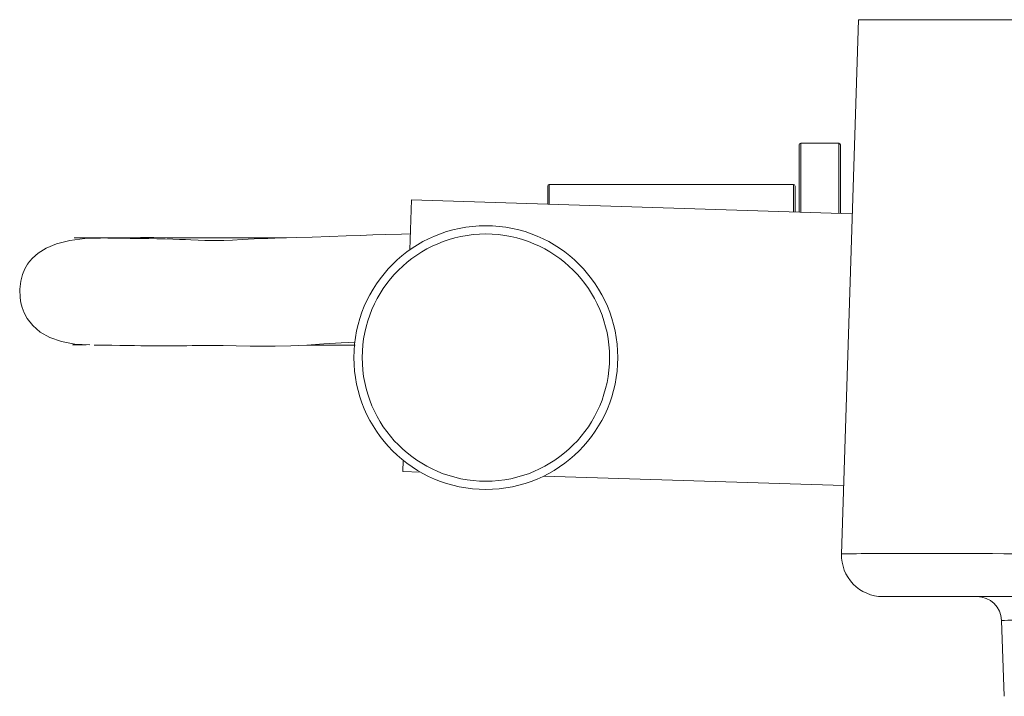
# Model space of a CAD drawing. Header units: millimetres. Extents: x 302.407 to 302.762, y 269.758 to 270.031.
# Tile 1 of 4: x 302.407 to 302.527, y 269.949 to 270.031. Entities that reach past the tile are written whole.
import ezdxf

# ---------------------------------------------------------------- set-up
doc = ezdxf.new("R2010")
doc.units = ezdxf.units.MM
doc.layers.add('SANINDUSA', color=3, linetype='Continuous')

msp = doc.modelspace()

# ---------------------------------------------------------------- linework, layer by layer
at = {"layer": 'SANINDUSA', "lineweight": 15}
for p, q in [((302.5071, 269.96589), (302.50913, 270.03073)), ((302.50913, 270.03073), (302.53912, 270.03073)), ((302.50195, 270.0074), (302.50195, 270.01553)), ((302.50675, 270.01573), (302.50215, 270.01573)), ((302.50215, 270.01573), (302.50215, 270.00739)), ((302.50675, 270.00724), (302.50675, 270.01573)), ((302.50695, 270.01553), (302.50695, 270.00724)), ((302.47145, 270.00835), (302.47145, 270.01053)), ((302.50125, 270.01073), (302.47165, 270.01073)), ((302.47165, 270.01073), (302.47165, 270.00835)), ((302.50125, 270.00742), (302.50125, 270.01073)), ((302.50145, 270.01053), (302.50145, 270.00741)), ((302.45492, 270.00887), (302.45473, 270.00281)), ((302.50839, 270.00719), (302.45492, 270.00887)), ((302.45393, 269.97726), (302.45388, 269.97589)), ((302.45388, 269.97589), (302.45604, 269.97582)), ((302.47097, 269.97535), (302.50736, 269.97421)), ((302.53708, 269.96073), (302.51209, 269.96073)), ((302.52683, 269.94863), (302.52651, 269.95784))]:
    msp.add_line(p, q, dxfattribs=at)
at = {"layer": 'SANINDUSA', "lineweight": 15, "flags": 128}
for points in [[(302.45479, 270.00474), (302.45373, 270.00472), (302.45177, 270.00466), (302.45023, 270.00462), (302.4487, 270.00456), (302.44699, 270.0045), (302.44504, 270.00443), (302.44288, 270.00435), (302.44104, 270.00429), (302.43923, 270.00424), (302.43749, 270.00418), (302.43584, 270.00412), (302.4344, 270.00405), (302.43321, 270.00399), (302.43219, 270.00395), (302.43164, 270.00393), (302.43111, 270.00393), (302.43052, 270.00393), (302.42985, 270.00395), (302.42907, 270.00397), (302.42816, 270.00401), (302.42752, 270.00404), (302.42681, 270.00407), (302.42599, 270.0041), (302.42507, 270.00413), (302.42403, 270.00415), (302.42306, 270.00417), (302.42199, 270.00418), (302.42082, 270.00419), (302.41953, 270.00421), (302.41812, 270.00422), (302.41659, 270.00424)], [(302.41721, 270.00423), (302.41531, 270.00418), (302.41348, 270.00395), (302.41188, 270.00354), (302.41061, 270.00301), (302.40965, 270.0024), (302.40897, 270.0018), (302.40861, 270.00139), (302.40836, 270.00105), (302.40819, 270.00078), (302.40804, 270.00049), (302.40776, 269.99982), (302.40753, 269.999), (302.40741, 269.99804), (302.40745, 269.99696), (302.40755, 269.99639), (302.40762, 269.9961), (302.40771, 269.9958), (302.40783, 269.99548), (302.40796, 269.99516), (302.40832, 269.99449), (302.40899, 269.99362), (302.40991, 269.99281), (302.41107, 269.99215), (302.41247, 269.99166), (302.41411, 269.99137), (302.41592, 269.99126)], [(302.41382, 269.99128), (302.41381, 269.99128), (302.414, 269.99128), (302.41466, 269.99128), (302.41549, 269.99129)], [(302.41643, 269.99125), (302.41756, 269.99124), (302.4186, 269.99123), (302.41957, 269.99121), (302.42048, 269.9912), (302.42132, 269.99118), (302.42211, 269.99117), (302.42285, 269.99116), (302.42381, 269.99115), (302.42469, 269.99114), (302.42549, 269.99114), (302.42623, 269.99115), (302.42689, 269.99116), (302.42768, 269.99117), (302.42832, 269.99118), (302.42884, 269.99119), (302.42921, 269.9912), (302.42959, 269.9912), (302.43025, 269.9912), (302.43109, 269.9912), (302.43209, 269.99119), (302.43365, 269.99116), (302.43537, 269.99113), (302.43696, 269.9911), (302.43838, 269.9911), (302.44029, 269.99115), (302.44224, 269.99125), (302.44428, 269.99138), (302.4464, 269.99152), (302.44809, 269.99161)], [(302.44223, 269.99125), (302.44276, 269.99125), (302.44587, 269.99125), (302.44809, 269.99124)]]:
    msp.add_lwpolyline(points, dxfattribs=at)
at = {"layer": 'SANINDUSA', "lineweight": 15}
for radius in [0.016, 0.015]:
    msp.add_circle((302.46395, 269.98973), radius, dxfattribs=at)
for centre, radius, start, end in [((302.50215, 270.01553), 0.0002, 90, 180), ((302.50675, 270.01553), 0.0002, 0, 90), ((302.47165, 270.01053), 0.0002, 90, 180), ((302.50125, 270.01053), 0.0002, 0, 90), ((302.42319, 265.23164), 4.77264, 89.80117, 90.11003), ((302.51209, 269.96573), 0.005, 178.2, 270), ((302.52351, 269.95773), 0.003, 2, 90)]:
    msp.add_arc(centre, radius, start, end, dxfattribs=at)
for centre, major_axis, ratio, start_param, end_param in [((302.53711, 269.96573), (0.03001, -0.00016), 0.005229, 1.571646, 3.141456), ((302.55653, 269.95773), (0.03002, -0.0001), 0.003483, 1.956619, 3.141726)]:
    msp.add_ellipse(centre, major_axis=major_axis, ratio=ratio, start_param=start_param, end_param=end_param, dxfattribs=at)

doc.saveas('drawing.dxf')
